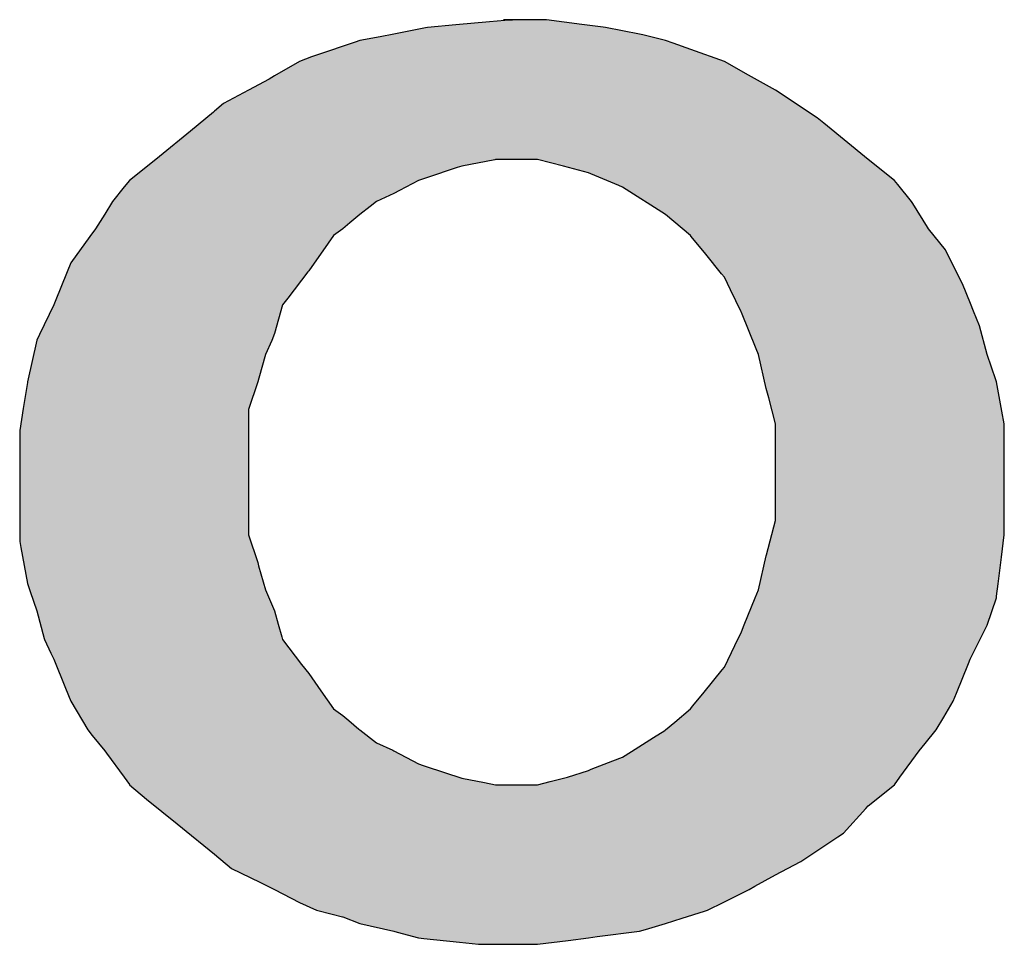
# Model space of a CAD drawing. Extents: x -1825 to 98, y 5678 to 6985.
# Tile 77 of 86: x 15.94 to 18.42, y 6494.42 to 6496.75. Entities that reach past the tile are written whole.
import ezdxf

# ---------------------------------------------------------------- set-up
doc = ezdxf.new("R2010")
doc.units = 0
doc.header["$MEASUREMENT"] = 0
doc.layers.add('CARIMBO', color=7, linetype='CONTINUOUS')

msp = doc.modelspace()

# ---------------------------------------------------------------- hatches: boundary and pattern name
at = {"layer": 'CARIMBO'}
h = msp.add_hatch(color=7, dxfattribs=at)
h.paths.add_polyline_path([(16.4272, 6496.5175), (16.4502, 6496.5373), (16.5128, 6496.5702), (16.5645, 6496.5987), (16.5787, 6496.6065), (16.6413, 6496.6427), (16.6714, 6496.6543), (16.6842, 6496.6592), (16.7814, 6496.6916), (16.7929, 6496.6954), (16.8442, 6496.7053), (16.8786, 6496.7119), (16.959, 6496.7273), (16.9642, 6496.7284), (17.0353, 6496.7349), (17.1198, 6496.7427), (17.1583, 6496.7463), (17.1784, 6496.7481), (17.2383, 6496.7481), (17.264, 6496.7481), (17.3527, 6496.7363), (17.4065, 6496.7291), (17.4123, 6496.7284), (17.498, 6496.7119), (17.5065, 6496.7098), (17.5639, 6496.6954), (17.5826, 6496.6888), (17.6274, 6496.6728), (17.7121, 6496.6427), (17.7723, 6496.6088), (17.8406, 6496.5702), (17.946, 6496.501), (17.9628, 6496.4873), (18.0745, 6496.3956), (18.1404, 6496.3429), (18.1485, 6496.3329), (18.1833, 6496.2902), (18.1864, 6496.285), (18.2233, 6496.2256), (18.2261, 6496.221), (18.2689, 6496.1683), (18.3002, 6496.1057), (18.3118, 6496.0826), (18.3319, 6496.0329), (18.3397, 6496.0138), (18.3546, 6495.9772), (18.3744, 6495.9047), (18.3956, 6495.8409), (18.3974, 6495.8355), (18.4113, 6495.7616), (18.4172, 6495.7301), (18.4172, 6495.6883), (18.4172, 6495.6773), (18.4172, 6495.5847), (18.4172, 6495.5719), (18.4172, 6495.5417), (18.4172, 6495.4666), (18.4172, 6495.45), (18.4102, 6495.3939), (18.4018, 6495.3273), (18.3979, 6495.2956), (18.3974, 6495.2919), (18.3744, 6495.2227), (18.3315, 6495.137), (18.327, 6495.1258), (18.2966, 6495.0511), (18.2887, 6495.0316), (18.265, 6494.9914), (18.2459, 6494.9591), (18.218, 6494.9248), (18.203, 6494.9064), (18.1543, 6494.8398), (18.1404, 6494.8207), (18.0745, 6494.768), (18.0683, 6494.7611), (18.0119, 6494.6988), (17.9977, 6494.6893), (17.9032, 6494.6263), (17.8406, 6494.5934), (17.7889, 6494.5649), (17.7747, 6494.5571), (17.7101, 6494.5248), (17.6693, 6494.5044), (17.6618, 6494.5021), (17.6053, 6494.4844), (17.5639, 6494.4715), (17.5127, 6494.4561), (17.498, 6494.4517), (17.3916, 6494.4381), (17.3695, 6494.4352), (17.3182, 6494.4287), (17.241, 6494.4188), (17.237, 6494.4188), (17.1981, 6494.4188), (17.1804, 6494.4188), (17.0927, 6494.4188), (17.0448, 6494.424), (16.9549, 6494.4337), (16.9412, 6494.4352), (16.8876, 6494.4493), (16.8786, 6494.4517), (16.7929, 6494.4715), (16.75, 6494.488), (16.7233, 6494.4946), (16.6842, 6494.5044), (16.6413, 6494.5242), (16.5787, 6494.5571), (16.5417, 6494.5751), (16.47, 6494.6098), (16.4272, 6494.6461), (16.4005, 6494.6677), (16.3692, 6494.6929), (16.3331, 6494.7221), (16.2558, 6494.7845), (16.213, 6494.8207), (16.1993, 6494.8395), (16.1547, 6494.9005), (16.1504, 6494.9064), (16.1191, 6494.9449), (16.1076, 6494.9591), (16.0648, 6495.0316), (16.0514, 6495.0643), (16.0219, 6495.137), (16.0147, 6495.1525), (15.9989, 6495.1864), (15.9981, 6495.1894), (15.9791, 6495.2589), (15.963, 6495.3073), (15.956, 6495.3281), (15.9391, 6495.4182), (15.9363, 6495.4335), (15.9363, 6495.4806), (15.9363, 6495.5192), (15.9363, 6495.5719), (15.9363, 6495.5789), (15.9363, 6495.6246), (15.9363, 6495.697), (15.9363, 6495.7136), (15.9452, 6495.7686), (15.9557, 6495.8338), (15.956, 6495.8355), (15.9791, 6495.9409), (15.9859, 6495.955), (16.0219, 6496.0299), (16.0254, 6496.0385), (16.0558, 6496.1132), (16.0648, 6496.1353), (16.1134, 6496.2019), (16.1274, 6496.221), (16.1504, 6496.2583), (16.1702, 6496.2902), (16.1998, 6496.3267), (16.213, 6496.3429), (16.2789, 6496.3956), (16.2887, 6496.4036), (16.3665, 6496.4676), (16.4243, 6496.5152)])
h.paths.add_polyline_path([(17.5639, 6496.2572), (17.6265, 6496.2045), (17.6284, 6496.2021), (17.665, 6496.1571), (17.7049, 6496.108), (17.7121, 6496.0991), (17.7273, 6496.0675), (17.754, 6496.0122), (17.7549, 6496.0101), (17.7919, 6495.919), (17.7978, 6495.9047), (17.8175, 6495.819), (17.8236, 6495.7958), (17.8406, 6495.7301), (17.8406, 6495.7135), (17.8406, 6495.6671), (17.8406, 6495.6444), (17.8406, 6495.6082), (17.8406, 6495.5719), (17.8406, 6495.5448), (17.8406, 6495.5141), (17.8406, 6495.4863), (17.8183, 6495.4001), (17.8175, 6495.3973), (17.7978, 6495.3116), (17.7896, 6495.2914), (17.7621, 6495.2237), (17.7549, 6495.2062), (17.7382, 6495.1715), (17.7121, 6495.1173), (17.7062, 6495.1099), (17.6611, 6495.0544), (17.6326, 6495.0193), (17.6265, 6495.0118), (17.5869, 6494.9785), (17.5639, 6494.9591), (17.5618, 6494.9578), (17.533, 6494.9394), (17.4779, 6494.9044), (17.4551, 6494.8899), (17.4311, 6494.8807), (17.3765, 6494.8597), (17.3695, 6494.857), (17.3162, 6494.8401), (17.3069, 6494.8372), (17.2727, 6494.8287), (17.241, 6494.8207), (17.1981, 6494.8207), (17.1884, 6494.8207), (17.1355, 6494.8207), (17.1073, 6494.8261), (17.0499, 6494.8372), (16.9607, 6494.8669), (16.9531, 6494.8695), (16.9412, 6494.8734), (16.8786, 6494.9064), (16.8761, 6494.9075), (16.8357, 6494.9262), (16.7929, 6494.9591), (16.7911, 6494.9606), (16.7652, 6494.9825), (16.7501, 6494.9953), (16.727, 6495.0118), (16.6951, 6495.0572), (16.6644, 6495.1008), (16.6467, 6495.1238), (16.5985, 6495.1864), (16.5965, 6495.1937), (16.5878, 6495.2257), (16.5787, 6495.2589), (16.5609, 6495.2997), (16.5557, 6495.3116), (16.5383, 6495.3723), (16.5359, 6495.3808), (16.5128, 6495.45), (16.5128, 6495.4741), (16.5128, 6495.5027), (16.5128, 6495.5719), (16.5128, 6495.6082), (16.5128, 6495.6107), (16.5128, 6495.6444), (16.5128, 6495.7023), (16.5128, 6495.7136), (16.5128, 6495.7663), (16.5359, 6495.8355), (16.5386, 6495.8449), (16.5557, 6495.9047), (16.5712, 6495.9401), (16.5787, 6495.9574), (16.5985, 6496.0299), (16.6117, 6496.047), (16.6627, 6496.1133), (16.6644, 6496.1155), (16.7134, 6496.1851), (16.727, 6496.2045), (16.7501, 6496.221), (16.7685, 6496.2366), (16.7929, 6496.2572), (16.7933, 6496.2575), (16.8194, 6496.2776), (16.8357, 6496.2902), (16.8786, 6496.3099), (16.893, 6496.3176), (16.9412, 6496.3429), (16.9616, 6496.3497), (17.0386, 6496.3754), (17.0499, 6496.3791), (17.1338, 6496.3953), (17.1355, 6496.3956), (17.1981, 6496.3956), (17.2339, 6496.3956), (17.241, 6496.3956), (17.3069, 6496.3791), (17.3695, 6496.3627), (17.3755, 6496.3601), (17.4461, 6496.3302), (17.4551, 6496.3264)], flags=16)

# ---------------------------------------------------------------- linework, layer by layer
at = {"layer": 'CARIMBO', "color": 7, "invisible_edges": 5}
for points in [[(17.0353, 6496.7349), (18.3744, 6495.9047), (18.3546, 6495.9772), (17.1198, 6496.7427)], [(17.1198, 6496.7427), (18.3546, 6495.9772), (18.3397, 6496.0138), (17.1583, 6496.7463)], [(17.1553, 6496.7481), (17.1553, 6496.7481), (17.1784, 6496.7481)], [(17.1583, 6496.7463), (18.3397, 6496.0138), (18.3319, 6496.0329), (17.1784, 6496.7481)], [(17.1784, 6496.7481), (18.3319, 6496.0329), (18.3118, 6496.0826), (17.2383, 6496.7481)], [(17.2383, 6496.7481), (18.3118, 6496.0826), (18.3002, 6496.1057), (17.264, 6496.7481)], [(17.264, 6496.7481), (18.3002, 6496.1057), (18.2689, 6496.1683), (17.3527, 6496.7363)], [(16.8786, 6496.7119), (18.4113, 6495.7616), (18.3974, 6495.8355), (16.959, 6496.7273)], [(16.959, 6496.7273), (18.3974, 6495.8355), (18.3956, 6495.8409), (16.9642, 6496.7284)], [(16.9642, 6496.7284), (18.3956, 6495.8409), (18.3744, 6495.9047), (17.0353, 6496.7349)], [(17.3527, 6496.7363), (18.2689, 6496.1683), (18.2261, 6496.221), (17.4065, 6496.7291)], [(17.4065, 6496.7291), (18.2261, 6496.221), (18.2233, 6496.2256), (17.4123, 6496.7284)], [(17.4123, 6496.7284), (18.2233, 6496.2256), (18.1864, 6496.285), (17.498, 6496.7119)], [(16.6842, 6496.6592), (18.4172, 6495.5847), (18.4172, 6495.6773), (16.7814, 6496.6916)], [(16.7814, 6496.6916), (18.4172, 6495.6773), (18.4172, 6495.6883), (16.7929, 6496.6954)], [(16.7929, 6496.6954), (18.4172, 6495.6883), (18.4172, 6495.7301), (16.8442, 6496.7053)], [(16.8442, 6496.7053), (18.4172, 6495.7301), (18.4113, 6495.7616), (16.8786, 6496.7119)], [(17.498, 6496.7119), (18.1864, 6496.285), (18.1833, 6496.2902), (17.5065, 6496.7098)], [(17.5065, 6496.7098), (18.1833, 6496.2902), (18.1485, 6496.3329), (17.5639, 6496.6954)], [(17.5639, 6496.6954), (18.1485, 6496.3329), (18.1404, 6496.3429), (17.5826, 6496.6888)], [(17.5826, 6496.6888), (18.1404, 6496.3429), (18.0745, 6496.3956), (17.6274, 6496.6728)], [(17.6274, 6496.6728), (18.0745, 6496.3956), (17.9628, 6496.4873), (17.7121, 6496.6427)], [(16.5787, 6496.6065), (18.4172, 6495.4666), (18.4172, 6495.5417), (16.6413, 6496.6427)], [(16.6413, 6496.6427), (18.4172, 6495.5417), (18.4172, 6495.5719), (16.6714, 6496.6543)], [(16.6714, 6496.6543), (18.4172, 6495.5719), (18.4172, 6495.5847), (16.6842, 6496.6592)], [(17.7121, 6496.6427), (17.9628, 6496.4873), (17.946, 6496.501), (17.7723, 6496.6088)], [(16.5128, 6496.5702), (18.4102, 6495.3939), (18.4172, 6495.45), (16.5645, 6496.5987)], [(16.5645, 6496.5987), (18.4172, 6495.45), (18.4172, 6495.4666), (16.5787, 6496.6065)], [(17.7723, 6496.6088), (17.946, 6496.501), (17.8406, 6496.5702)], [(16.4502, 6496.5373), (18.4018, 6495.3273), (18.4102, 6495.3939), (16.5128, 6496.5702)], [(16.3665, 6496.4676), (18.3744, 6495.2227), (18.3974, 6495.2919), (16.4243, 6496.5152)], [(16.4243, 6496.5152), (18.3974, 6495.2919), (18.3979, 6495.2956), (16.4272, 6496.5175)], [(16.4272, 6496.5175), (18.3979, 6495.2956), (18.4018, 6495.3273), (16.4502, 6496.5373)], [(16.2887, 6496.4036), (18.3315, 6495.137), (18.3744, 6495.2227), (16.3665, 6496.4676)], [(16.213, 6496.3429), (18.2966, 6495.0511), (18.327, 6495.1258), (16.2789, 6496.3956)], [(16.2789, 6496.3956), (18.327, 6495.1258), (18.3315, 6495.137), (16.2887, 6496.4036)], [(17.0499, 6496.3791), (17.7919, 6495.919), (17.7549, 6496.0101), (17.1338, 6496.3953)], [(17.1338, 6496.3953), (17.7549, 6496.0101), (17.754, 6496.0122), (17.1355, 6496.3956)], [(17.1355, 6496.3956), (17.754, 6496.0122), (17.7273, 6496.0675), (17.1981, 6496.3956)], [(17.1981, 6496.3956), (17.7273, 6496.0675), (17.7121, 6496.0991), (17.2339, 6496.3956)], [(17.2339, 6496.3956), (17.7121, 6496.0991), (17.7049, 6496.108), (17.241, 6496.3956)], [(17.241, 6496.3956), (17.7049, 6496.108), (17.665, 6496.1571), (17.3069, 6496.3791)], [(16.9616, 6496.3497), (17.8175, 6495.819), (17.7978, 6495.9047), (17.0386, 6496.3754)], [(17.0386, 6496.3754), (17.7978, 6495.9047), (17.7919, 6495.919), (17.0499, 6496.3791)], [(17.3069, 6496.3791), (17.665, 6496.1571), (17.6284, 6496.2021), (17.3695, 6496.3627)], [(16.1998, 6496.3267), (18.2887, 6495.0316), (18.2966, 6495.0511), (16.213, 6496.3429)], [(16.893, 6496.3176), (17.8406, 6495.7301), (17.8236, 6495.7958), (16.9412, 6496.3429)], [(16.9412, 6496.3429), (17.8236, 6495.7958), (17.8175, 6495.819), (16.9616, 6496.3497)], [(17.3695, 6496.3627), (17.6284, 6496.2021), (17.6265, 6496.2045), (17.3755, 6496.3601)], [(17.3755, 6496.3601), (17.6265, 6496.2045), (17.5639, 6496.2572), (17.4461, 6496.3302)], [(16.1702, 6496.2902), (18.265, 6494.9914), (18.2887, 6495.0316), (16.1998, 6496.3267)], [(16.8786, 6496.3099), (17.8406, 6495.7135), (17.8406, 6495.7301), (16.893, 6496.3176)], [(17.4461, 6496.3302), (17.5639, 6496.2572), (17.4551, 6496.3264)], [(16.8357, 6496.2902), (17.8406, 6495.6671), (17.8406, 6495.7135), (16.8786, 6496.3099)], [(16.1504, 6496.2583), (18.2459, 6494.9591), (18.265, 6494.9914), (16.1702, 6496.2902)], [(16.7933, 6496.2575), (17.8406, 6495.6082), (17.8406, 6495.6444), (16.8194, 6496.2776)], [(16.8194, 6496.2776), (17.8406, 6495.6444), (17.8406, 6495.6671), (16.8357, 6496.2902)], [(16.1274, 6496.221), (18.218, 6494.9248), (18.2459, 6494.9591), (16.1504, 6496.2583)], [(16.7685, 6496.2366), (17.8406, 6495.5719), (17.8406, 6495.6076), (16.7929, 6496.2572)], [(16.7929, 6496.2572), (17.8406, 6495.6076), (17.8406, 6495.6082), (16.7933, 6496.2575)], [(16.1134, 6496.2019), (18.203, 6494.9064), (18.218, 6494.9248), (16.1274, 6496.221)], [(16.727, 6496.2045), (17.8406, 6495.5141), (17.8406, 6495.5448), (16.7501, 6496.221)], [(16.7501, 6496.221), (17.8406, 6495.5448), (17.8406, 6495.5719), (16.7685, 6496.2366)], [(16.0648, 6496.1353), (18.1543, 6494.8398), (18.203, 6494.9064), (16.1134, 6496.2019)], [(16.7134, 6496.1851), (17.8406, 6495.4863), (17.8406, 6495.5141), (16.727, 6496.2045)], [(16.6644, 6496.1155), (17.8183, 6495.4001), (17.8406, 6495.4863), (16.7134, 6496.1851)], [(16.0558, 6496.1132), (18.1404, 6494.8207), (18.1543, 6494.8398), (16.0648, 6496.1353)], [(16.0254, 6496.0385), (18.0745, 6494.768), (18.1404, 6494.8207), (16.0558, 6496.1132)], [(16.6117, 6496.047), (17.7978, 6495.3116), (17.8175, 6495.3973), (16.6627, 6496.1133)], [(16.6627, 6496.1133), (17.8175, 6495.3973), (17.8183, 6495.4001), (16.6644, 6496.1155)], [(16.5985, 6496.0299), (17.7896, 6495.2914), (17.7978, 6495.3116), (16.6117, 6496.047)], [(15.9859, 6495.955), (18.0119, 6494.6988), (18.0683, 6494.7611), (16.0219, 6496.0299)], [(16.0219, 6496.0299), (18.0683, 6494.7611), (18.0745, 6494.768), (16.0254, 6496.0385)], [(16.5787, 6495.9574), (17.7621, 6495.2237), (17.7896, 6495.2914), (16.5985, 6496.0299)], [(15.9791, 6495.9409), (17.9977, 6494.6893), (18.0119, 6494.6988), (15.9859, 6495.955)], [(16.5712, 6495.9401), (17.7549, 6495.2062), (17.7621, 6495.2237), (16.5787, 6495.9574)], [(15.956, 6495.8355), (17.9047, 6494.6273), (17.9977, 6494.6893), (15.9791, 6495.9409)], [(16.5557, 6495.9047), (17.7382, 6495.1715), (17.7549, 6495.2062), (16.5712, 6495.9401)], [(16.5386, 6495.8449), (17.7121, 6495.1173), (17.7382, 6495.1715), (16.5557, 6495.9047)], [(15.9452, 6495.7686), (17.8406, 6494.5934), (17.9032, 6494.6263), (15.9557, 6495.8338)], [(15.9557, 6495.8338), (17.9032, 6494.6263), (17.9047, 6494.6273), (15.956, 6495.8355)], [(16.5128, 6495.7663), (17.6611, 6495.0544), (17.7062, 6495.1099), (16.5359, 6495.8355)], [(16.5359, 6495.8355), (17.7062, 6495.1099), (17.7121, 6495.1173), (16.5386, 6495.8449)], [(15.9363, 6495.7136), (17.7889, 6494.5649), (17.8406, 6494.5934), (15.9452, 6495.7686)], [(16.5128, 6495.7136), (17.6326, 6495.0193), (17.6611, 6495.0544), (16.5128, 6495.7663)], [(15.9363, 6495.697), (17.7747, 6494.5571), (17.7889, 6494.5649), (15.9363, 6495.7136)], [(15.9363, 6495.6246), (17.7101, 6494.5248), (17.7747, 6494.5571), (15.9363, 6495.697)], [(16.5128, 6495.7023), (17.6265, 6495.0118), (17.6326, 6495.0193), (16.5128, 6495.7136)], [(16.5128, 6495.6444), (17.5869, 6494.9785), (17.6265, 6495.0118), (16.5128, 6495.7023)], [(15.9363, 6495.5789), (17.6693, 6494.5044), (17.7101, 6494.5248), (15.9363, 6495.6246)], [(16.5128, 6495.6107), (17.5639, 6494.9591), (17.5869, 6494.9785), (16.5128, 6495.6444)], [(16.5128, 6495.6082), (17.5618, 6494.9578), (17.5639, 6494.9591), (16.5128, 6495.6107)], [(16.5128, 6495.5719), (17.533, 6494.9394), (17.5618, 6494.9578), (16.5128, 6495.6082)], [(15.9363, 6495.5719), (17.6618, 6494.5021), (17.6693, 6494.5044), (15.9363, 6495.5789)], [(15.9363, 6495.5192), (17.6053, 6494.4844), (17.6618, 6494.5021), (15.9363, 6495.5719)], [(16.5128, 6495.5027), (17.4779, 6494.9044), (17.533, 6494.9394), (16.5128, 6495.5719)], [(15.9363, 6495.4806), (17.5639, 6494.4715), (17.6053, 6494.4844), (15.9363, 6495.5192)], [(16.5128, 6495.4741), (17.4551, 6494.8899), (17.4779, 6494.9044), (16.5128, 6495.5027)], [(15.9363, 6495.4335), (17.5127, 6494.4561), (17.5639, 6494.4715), (15.9363, 6495.4806)], [(16.5128, 6495.45), (17.4311, 6494.8807), (17.4551, 6494.8899), (16.5128, 6495.4741)], [(16.5359, 6495.3808), (17.3765, 6494.8597), (17.4311, 6494.8807), (16.5128, 6495.45)], [(15.9391, 6495.4182), (17.498, 6494.4517), (17.5127, 6494.4561), (15.9363, 6495.4335)], [(15.956, 6495.3281), (17.3916, 6494.4381), (17.498, 6494.4517), (15.9391, 6495.4182)], [(16.5383, 6495.3723), (17.3695, 6494.857), (17.3765, 6494.8597), (16.5359, 6495.3808)], [(16.5557, 6495.3116), (17.3162, 6494.8401), (17.3695, 6494.857), (16.5383, 6495.3723)], [(15.963, 6495.3073), (17.3695, 6494.4352), (17.3916, 6494.4381), (15.956, 6495.3281)], [(15.9791, 6495.2589), (17.3182, 6494.4287), (17.3695, 6494.4352), (15.963, 6495.3073)], [(16.5609, 6495.2997), (17.3069, 6494.8372), (17.3162, 6494.8401), (16.5557, 6495.3116)], [(16.5787, 6495.2589), (17.2727, 6494.8287), (17.3069, 6494.8372), (16.5609, 6495.2997)], [(15.9981, 6495.1894), (17.241, 6494.4188), (17.3182, 6494.4287), (15.9791, 6495.2589)], [(16.5878, 6495.2257), (17.241, 6494.8207), (17.2727, 6494.8287), (16.5787, 6495.2589)], [(16.5965, 6495.1937), (17.1981, 6494.8207), (17.241, 6494.8207), (16.5878, 6495.2257)], [(15.9989, 6495.1864), (17.237, 6494.4188), (17.241, 6494.4188), (15.9981, 6495.1894)], [(16.0147, 6495.1525), (17.1981, 6494.4188), (17.237, 6494.4188), (15.9989, 6495.1864)], [(16.5985, 6495.1864), (17.1884, 6494.8207), (17.1981, 6494.8207), (16.5965, 6495.1937)], [(16.6467, 6495.1238), (17.1355, 6494.8207), (17.1884, 6494.8207), (16.5985, 6495.1864)], [(16.0219, 6495.137), (17.1804, 6494.4188), (17.1981, 6494.4188), (16.0147, 6495.1525)], [(16.0514, 6495.0643), (17.0927, 6494.4188), (17.1804, 6494.4188), (16.0219, 6495.137)], [(16.6644, 6495.1008), (17.1073, 6494.8261), (17.1355, 6494.8207), (16.6467, 6495.1238)], [(16.6951, 6495.0572), (17.0499, 6494.8372), (17.1073, 6494.8261), (16.6644, 6495.1008)], [(16.0648, 6495.0316), (17.0448, 6494.424), (17.0927, 6494.4188), (16.0514, 6495.0643)], [(16.727, 6495.0118), (16.9607, 6494.8669), (17.0499, 6494.8372), (16.6951, 6495.0572)], [(16.1076, 6494.9591), (16.9549, 6494.4337), (17.0448, 6494.424), (16.0648, 6495.0316)], [(16.7501, 6494.9953), (16.9531, 6494.8695), (16.9607, 6494.8669), (16.727, 6495.0118)], [(16.7652, 6494.9825), (16.9412, 6494.8734), (16.9531, 6494.8695), (16.7501, 6494.9953)], [(16.7911, 6494.9606), (16.8786, 6494.9064), (16.9412, 6494.8734), (16.7652, 6494.9825)], [(16.1191, 6494.9449), (16.9412, 6494.4352), (16.9549, 6494.4337), (16.1076, 6494.9591)], [(16.7929, 6494.9591), (16.8761, 6494.9075), (16.8786, 6494.9064), (16.7911, 6494.9606)], [(16.8357, 6494.9262), (16.8357, 6494.9262), (16.8761, 6494.9075), (16.7929, 6494.9591)], [(16.1504, 6494.9064), (16.8876, 6494.4493), (16.9412, 6494.4352), (16.1191, 6494.9449)], [(16.1547, 6494.9005), (16.8786, 6494.4517), (16.8876, 6494.4493), (16.1504, 6494.9064)], [(16.1993, 6494.8395), (16.7929, 6494.4715), (16.8786, 6494.4517), (16.1547, 6494.9005)], [(16.2127, 6494.8211), (16.7501, 6494.488), (16.7929, 6494.4715), (16.1993, 6494.8395)], [(16.213, 6494.8207), (16.7495, 6494.4881), (16.7501, 6494.488), (16.2127, 6494.8211)], [(16.2558, 6494.7845), (16.7233, 6494.4946), (16.7495, 6494.4881), (16.213, 6494.8207)], [(16.3331, 6494.7221), (16.6842, 6494.5044), (16.7233, 6494.4946), (16.2558, 6494.7845)], [(16.3692, 6494.6929), (16.6413, 6494.5242), (16.6842, 6494.5044), (16.3331, 6494.7221)], [(16.4005, 6494.6677), (16.5787, 6494.5571), (16.6413, 6494.5242), (16.3692, 6494.6929)], [(16.4272, 6494.6461), (16.5417, 6494.5751), (16.5787, 6494.5571), (16.4005, 6494.6677)], [(16.47, 6494.6098), (16.47, 6494.6098), (16.5417, 6494.5751), (16.4272, 6494.6461)]]:
    msp.add_3dface(points, dxfattribs=at)

doc.saveas('drawing.dxf')
